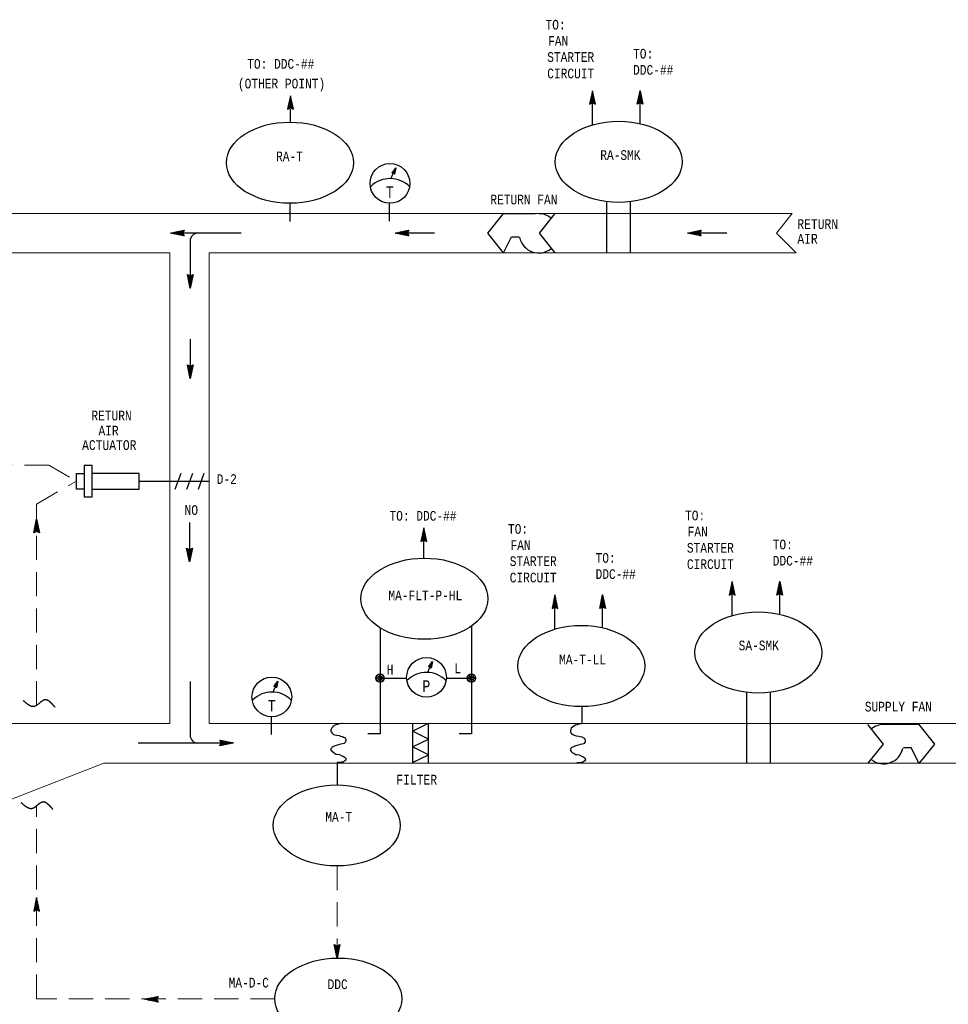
# Model space of a CAD drawing. Header units: inches. Extents: x 2.1 to 32.1, y 0.4 to 19.2.
# Tile 3 of 4: x 8.1 to 17.7, y 8.6 to 18.7. Entities that reach past the tile are written whole.
import ezdxf
from ezdxf.enums import TextEntityAlignment as Align

# ---------------------------------------------------------------- set-up
doc = ezdxf.new("R2010")
doc.units = ezdxf.units.IN
doc.header["$MEASUREMENT"] = 0
doc.linetypes.add('HIDDEN', pattern=[0.375, 0.25, -0.125])
for name, color, linetype, lineweight in [('M-ANNO-SYMB', 6, 'Continuous', 30), ('M-ANNO-TEXT', 2, 'Continuous', 30), ('M-DIAG-GRPH', 6, 'Continuous', 13)]:
    doc.layers.add(name, color=color, linetype=linetype, lineweight=lineweight)
doc.styles.add('CONTROLTXT', font='monotxt.shx')

msp = doc.modelspace()

# ---------------------------------------------------------------- linework, layer by layer
at = {"layer": 'M-ANNO-SYMB', "linetype": 'Continuous'}
for p, q in [((14.054, 17.994), (14.024, 17.854)), ((14.049, 17.974), (14.056, 17.981)), ((14.051, 17.983), (14.057, 17.977)), ((14.052, 17.988), (14.055, 17.99)), ((14.053, 17.992), (14.055, 17.99)), ((14.084, 17.854), (14.054, 17.994)), ((14.515, 17.854), (14.545, 17.994)), ((14.548, 17.983), (14.541, 17.977)), ((14.549, 17.974), (14.542, 17.981)), ((14.546, 17.992), (14.544, 17.99)), ((14.547, 17.988), (14.544, 17.99)), ((14.545, 17.994), (14.575, 17.854)), ((10.937, 17.943), (10.907, 17.803)), ((10.915, 17.841), (10.951, 17.877)), ((10.918, 17.855), (10.949, 17.886)), ((10.921, 17.868), (10.947, 17.895)), ((10.923, 17.879), (10.958, 17.844)), ((10.924, 17.882), (10.945, 17.903)), ((10.925, 17.888), (10.955, 17.858)), ((10.927, 17.895), (10.943, 17.912)), ((10.927, 17.896), (10.952, 17.871)), ((10.929, 17.905), (10.949, 17.885)), ((10.967, 17.803), (10.937, 17.943)), ((14.026, 17.866), (14.071, 17.911)), ((14.026, 17.856), (14.073, 17.902)), ((14.029, 17.879), (14.07, 17.92)), ((14.029, 17.878), (14.043, 17.864)), ((14.031, 17.887), (14.05, 17.867)), ((14.032, 17.893), (14.068, 17.929)), ((14.033, 17.895), (14.064, 17.864)), ((14.034, 17.904), (14.083, 17.855)), ((14.035, 17.906), (14.066, 17.938)), ((14.036, 17.913), (14.081, 17.869)), ((14.038, 17.92), (14.064, 17.946)), ((14.038, 17.922), (14.078, 17.882)), ((14.04, 17.931), (14.075, 17.896)), ((14.041, 17.934), (14.062, 17.955)), ((14.042, 17.939), (14.072, 17.909)), ((14.044, 17.947), (14.06, 17.964)), ((14.044, 17.948), (14.069, 17.923)), ((14.046, 17.961), (14.058, 17.972)), ((14.046, 17.957), (14.066, 17.936)), ((14.048, 17.965), (14.063, 17.95)), ((14.048, 17.866), (14.075, 17.894)), ((14.049, 17.974), (14.06, 17.963)), ((14.059, 17.867), (14.077, 17.885)), ((14.066, 17.863), (14.079, 17.876)), ((14.564, 17.904), (14.515, 17.855)), ((14.562, 17.913), (14.518, 17.869)), ((14.533, 17.863), (14.52, 17.876)), ((14.561, 17.922), (14.521, 17.882)), ((14.54, 17.867), (14.522, 17.885)), ((14.559, 17.931), (14.524, 17.896)), ((14.551, 17.866), (14.524, 17.894)), ((14.572, 17.856), (14.525, 17.902)), ((14.557, 17.939), (14.527, 17.909)), ((14.573, 17.866), (14.527, 17.911)), ((14.57, 17.879), (14.529, 17.92)), ((14.555, 17.948), (14.53, 17.923)), ((14.567, 17.893), (14.531, 17.929)), ((14.553, 17.957), (14.533, 17.936)), ((14.564, 17.906), (14.533, 17.938)), ((14.561, 17.92), (14.535, 17.946)), ((14.566, 17.895), (14.535, 17.864)), ((14.551, 17.965), (14.536, 17.95)), ((14.558, 17.934), (14.537, 17.955)), ((14.549, 17.974), (14.538, 17.963)), ((14.555, 17.947), (14.539, 17.964)), ((14.552, 17.961), (14.54, 17.972)), ((14.568, 17.887), (14.549, 17.867)), ((14.57, 17.878), (14.556, 17.864)), ((10.907, 17.803), (10.937, 17.818)), ((10.908, 17.809), (10.912, 17.805)), ((10.909, 17.814), (10.954, 17.86)), ((10.909, 17.804), (10.956, 17.851)), ((10.91, 17.818), (10.919, 17.809)), ((10.912, 17.828), (10.953, 17.868)), ((10.912, 17.826), (10.926, 17.812)), ((10.914, 17.835), (10.933, 17.816)), ((10.916, 17.844), (10.947, 17.812)), ((10.917, 17.853), (10.966, 17.803)), ((10.919, 17.861), (10.964, 17.817)), ((10.921, 17.87), (10.961, 17.83)), ((10.931, 17.815), (10.958, 17.842)), ((10.937, 17.818), (10.967, 17.803)), ((10.942, 17.815), (10.96, 17.833)), ((10.949, 17.812), (10.962, 17.825)), ((10.956, 17.808), (10.964, 17.816)), ((10.963, 17.804), (10.966, 17.807)), ((14.024, 17.854), (14.054, 17.869)), ((14.025, 17.86), (14.029, 17.857)), ((14.027, 17.869), (14.036, 17.86)), ((14.054, 17.869), (14.084, 17.854)), ((14.073, 17.86), (14.081, 17.868)), ((14.08, 17.856), (14.083, 17.859)), ((14.545, 17.869), (14.515, 17.854)), ((14.519, 17.856), (14.516, 17.859)), ((14.526, 17.86), (14.518, 17.868)), ((14.575, 17.854), (14.545, 17.869)), ((14.572, 17.869), (14.563, 17.86)), ((14.574, 17.86), (14.57, 17.857)), ((11.985, 17.144), (12.026, 17.2)), ((12.018, 17.165), (11.993, 17.156)), ((12.019, 17.17), (11.997, 17.161)), ((12.01, 17.134), (11.999, 17.164)), ((12.02, 17.174), (12.001, 17.166)), ((12.012, 17.138), (12.001, 17.167)), ((12.014, 17.145), (12.004, 17.171)), ((12.021, 17.178), (12.005, 17.172)), ((12.015, 17.151), (12.007, 17.174)), ((12.022, 17.182), (12.009, 17.177)), ((12.017, 17.158), (12.009, 17.178)), ((12.026, 17.2), (12.011, 17.133)), ((12.018, 17.164), (12.012, 17.181)), ((12.023, 17.186), (12.013, 17.183)), ((12.019, 17.171), (12.014, 17.185)), ((12.024, 17.191), (12.017, 17.188)), ((12.021, 17.178), (12.017, 17.188)), ((12.022, 17.184), (12.019, 17.192)), ((12.016, 17.157), (11.985, 17.145)), ((12.001, 17.145), (11.985, 17.144)), ((12.017, 17.161), (11.989, 17.15)), ((11.991, 17.145), (11.989, 17.15)), ((11.994, 17.145), (11.991, 17.153)), ((11.998, 17.145), (11.994, 17.157)), ((12.016, 17.153), (11.995, 17.145)), ((12.003, 17.143), (11.996, 17.16)), ((12.011, 17.133), (12.001, 17.145)), ((12.015, 17.148), (12.002, 17.144)), ((12.014, 17.144), (12.005, 17.141)), ((12.013, 17.14), (12.007, 17.138)), ((12.012, 17.136), (12.009, 17.135)), ((10.93, 16.834), (10.93, 16.644)), ((11.957, 16.836), (11.957, 16.649)), ((14.203, 16.323), (14.203, 16.851)), ((14.446, 16.323), (14.446, 16.848)), ((9.7, 16.526), (9.84, 16.556)), ((9.828, 16.554), (9.783, 16.508)), ((9.839, 16.553), (9.792, 16.506)), ((9.84, 16.556), (9.825, 16.526)), ((9.825, 16.553), (9.834, 16.544)), ((9.834, 16.555), (9.838, 16.551)), ((12.017, 16.526), (12.157, 16.556)), ((12.145, 16.554), (12.1, 16.508)), ((12.156, 16.553), (12.109, 16.506)), ((12.157, 16.556), (12.142, 16.526)), ((12.142, 16.553), (12.151, 16.544)), ((12.151, 16.555), (12.154, 16.551)), ((15.035, 16.526), (15.175, 16.556)), ((15.163, 16.554), (15.118, 16.508)), ((15.174, 16.553), (15.127, 16.506)), ((15.175, 16.556), (15.16, 16.526)), ((15.16, 16.553), (15.169, 16.544)), ((15.169, 16.555), (15.173, 16.551)), ((10.428, 16.526), (9.7, 16.526)), ((9.84, 16.496), (9.7, 16.526)), ((9.703, 16.527), (9.704, 16.525)), ((9.707, 16.528), (9.704, 16.525)), ((9.711, 16.529), (9.718, 16.522)), ((9.72, 16.53), (9.713, 16.523)), ((9.72, 16.53), (9.731, 16.519)), ((9.734, 16.533), (9.722, 16.521)), ((9.729, 16.532), (9.745, 16.517)), ((9.747, 16.536), (9.731, 16.52)), ((9.738, 16.534), (9.758, 16.514)), ((9.761, 16.539), (9.739, 16.518)), ((9.746, 16.536), (9.772, 16.511)), ((9.774, 16.542), (9.748, 16.516)), ((9.755, 16.538), (9.785, 16.508)), ((9.788, 16.545), (9.757, 16.514)), ((9.764, 16.54), (9.799, 16.505)), ((9.801, 16.548), (9.766, 16.512)), ((9.773, 16.542), (9.812, 16.502)), ((9.815, 16.551), (9.774, 16.51)), ((9.781, 16.543), (9.826, 16.499)), ((9.79, 16.545), (9.839, 16.496)), ((9.799, 16.547), (9.83, 16.516)), ((9.828, 16.532), (9.8, 16.505)), ((9.808, 16.549), (9.827, 16.53)), ((9.828, 16.521), (9.809, 16.503)), ((9.816, 16.551), (9.83, 16.537)), ((9.831, 16.514), (9.818, 16.501)), ((9.825, 16.526), (9.84, 16.496)), ((9.835, 16.507), (9.827, 16.499)), ((9.838, 16.5), (9.835, 16.497)), ((12.422, 16.526), (12.017, 16.526)), ((12.157, 16.496), (12.017, 16.526)), ((12.02, 16.527), (12.021, 16.525)), ((12.024, 16.528), (12.021, 16.525)), ((12.028, 16.529), (12.035, 16.522)), ((12.037, 16.53), (12.03, 16.523)), ((12.037, 16.53), (12.048, 16.519)), ((12.051, 16.533), (12.039, 16.521)), ((12.046, 16.532), (12.062, 16.517)), ((12.064, 16.536), (12.047, 16.52)), ((12.055, 16.534), (12.075, 16.514)), ((12.078, 16.539), (12.056, 16.518)), ((12.063, 16.536), (12.089, 16.511)), ((12.091, 16.542), (12.065, 16.516)), ((12.072, 16.538), (12.102, 16.508)), ((12.105, 16.545), (12.074, 16.514)), ((12.081, 16.54), (12.116, 16.505)), ((12.118, 16.548), (12.082, 16.512)), ((12.089, 16.542), (12.129, 16.502)), ((12.132, 16.551), (12.091, 16.51)), ((12.098, 16.543), (12.143, 16.499)), ((12.107, 16.545), (12.156, 16.496)), ((12.116, 16.547), (12.147, 16.516)), ((12.145, 16.532), (12.117, 16.505)), ((12.124, 16.549), (12.144, 16.53)), ((12.144, 16.521), (12.126, 16.503)), ((12.133, 16.551), (12.147, 16.537)), ((12.148, 16.514), (12.135, 16.501)), ((12.142, 16.526), (12.157, 16.496)), ((12.152, 16.507), (12.144, 16.499)), ((12.155, 16.5), (12.152, 16.497)), ((15.44, 16.526), (15.035, 16.526)), ((15.175, 16.496), (15.035, 16.526)), ((15.038, 16.527), (15.039, 16.525)), ((15.042, 16.528), (15.04, 16.525)), ((15.047, 16.529), (15.053, 16.522)), ((15.055, 16.53), (15.048, 16.523)), ((15.055, 16.53), (15.066, 16.519)), ((15.069, 16.533), (15.057, 16.521)), ((15.064, 16.532), (15.08, 16.517)), ((15.082, 16.536), (15.066, 16.52)), ((15.073, 16.534), (15.093, 16.514)), ((15.096, 16.539), (15.074, 16.518)), ((15.082, 16.536), (15.107, 16.511)), ((15.109, 16.542), (15.083, 16.516)), ((15.09, 16.538), (15.12, 16.508)), ((15.123, 16.545), (15.092, 16.514)), ((15.099, 16.54), (15.134, 16.505)), ((15.136, 16.548), (15.101, 16.512)), ((15.108, 16.542), (15.147, 16.502)), ((15.15, 16.551), (15.109, 16.51)), ((15.116, 16.543), (15.161, 16.499)), ((15.125, 16.545), (15.174, 16.496)), ((15.134, 16.547), (15.165, 16.516)), ((15.163, 16.532), (15.136, 16.505)), ((15.143, 16.549), (15.162, 16.53)), ((15.163, 16.521), (15.144, 16.503)), ((15.151, 16.551), (15.166, 16.537)), ((15.166, 16.514), (15.153, 16.501)), ((15.16, 16.526), (15.175, 16.496)), ((15.17, 16.507), (15.162, 16.499)), ((15.173, 16.5), (15.171, 16.497)), ((9.903, 16.445), (9.903, 15.959)), ((9.873, 16.099), (9.903, 16.084)), ((9.903, 15.959), (9.873, 16.099)), ((9.874, 16.093), (9.878, 16.096)), ((9.875, 16.098), (9.922, 16.051)), ((9.875, 16.087), (9.92, 16.042)), ((9.876, 16.084), (9.885, 16.093)), ((9.878, 16.075), (9.892, 16.089)), ((9.878, 16.074), (9.919, 16.033)), ((9.88, 16.066), (9.899, 16.086)), ((9.881, 16.06), (9.917, 16.024)), ((9.882, 16.058), (9.913, 16.089)), ((9.883, 16.049), (9.932, 16.098)), ((9.884, 16.047), (9.915, 16.016)), ((9.885, 16.04), (9.93, 16.085)), ((9.887, 16.031), (9.927, 16.071)), ((9.889, 16.023), (9.924, 16.058)), ((9.897, 16.087), (9.924, 16.059)), ((9.903, 16.084), (9.933, 16.099)), ((9.933, 16.099), (9.903, 15.959)), ((9.908, 16.086), (9.926, 16.068)), ((9.915, 16.09), (9.928, 16.077)), ((9.922, 16.094), (9.93, 16.086)), ((9.929, 16.097), (9.932, 16.094)), ((9.887, 16.033), (9.913, 16.007)), ((9.89, 16.02), (9.911, 15.998)), ((9.891, 16.014), (9.921, 16.044)), ((9.893, 16.005), (9.918, 16.031)), ((9.893, 16.006), (9.909, 15.989)), ((9.895, 15.997), (9.915, 16.017)), ((9.895, 15.993), (9.907, 15.981)), ((9.897, 15.988), (9.912, 16.004)), ((9.898, 15.979), (9.909, 15.99)), ((9.898, 15.979), (9.905, 15.972)), ((9.9, 15.97), (9.906, 15.977)), ((9.901, 15.966), (9.904, 15.963)), ((9.902, 15.962), (9.904, 15.963)), ((9.903, 15.432), (9.903, 15.027)), ((9.873, 15.167), (9.903, 15.152)), ((9.903, 15.027), (9.873, 15.167)), ((9.874, 15.161), (9.878, 15.165)), ((9.875, 15.166), (9.922, 15.119)), ((9.875, 15.155), (9.92, 15.11)), ((9.876, 15.152), (9.885, 15.161)), ((9.878, 15.143), (9.892, 15.158)), ((9.878, 15.142), (9.919, 15.101)), ((9.88, 15.135), (9.899, 15.154)), ((9.882, 15.126), (9.913, 15.157)), ((9.883, 15.117), (9.932, 15.166)), ((9.885, 15.108), (9.93, 15.153)), ((9.887, 15.1), (9.927, 15.139)), ((9.897, 15.155), (9.924, 15.128)), ((9.903, 15.152), (9.933, 15.167)), ((9.933, 15.167), (9.903, 15.027)), ((9.908, 15.155), (9.926, 15.136)), ((9.915, 15.158), (9.928, 15.145)), ((9.922, 15.162), (9.93, 15.154)), ((9.929, 15.165), (9.932, 15.163)), ((9.881, 15.128), (9.917, 15.093)), ((9.884, 15.115), (9.915, 15.084)), ((9.887, 15.101), (9.913, 15.075)), ((9.889, 15.091), (9.924, 15.126)), ((9.89, 15.088), (9.911, 15.066)), ((9.891, 15.082), (9.921, 15.112)), ((9.893, 15.074), (9.918, 15.099)), ((9.893, 15.074), (9.909, 15.058)), ((9.895, 15.065), (9.915, 15.085)), ((9.895, 15.061), (9.907, 15.049)), ((9.897, 15.056), (9.912, 15.072)), ((9.898, 15.047), (9.909, 15.058)), ((9.898, 15.047), (9.905, 15.04)), ((9.9, 15.039), (9.906, 15.045)), ((9.901, 15.034), (9.904, 15.032)), ((9.902, 15.03), (9.904, 15.031)), ((8.81, 14.129), (8.81, 13.805)), ((8.891, 14.129), (8.81, 14.129)), ((8.891, 13.805), (8.891, 14.129)), ((8.728, 14.048), (8.81, 14.048)), ((8.728, 13.886), (8.728, 14.048)), ((9.748, 13.886), (9.808, 14.049)), ((9.868, 13.886), (9.928, 14.049)), ((9.988, 13.886), (10.048, 14.049)), ((9.693, 13.967), (10.099, 13.967)), ((8.81, 13.886), (8.728, 13.886)), ((8.81, 13.805), (8.891, 13.805)), ((8.288, 13.434), (8.318, 13.574)), ((8.332, 13.51), (8.297, 13.475)), ((8.33, 13.519), (8.3, 13.489)), ((8.328, 13.527), (8.303, 13.502)), ((8.34, 13.472), (8.304, 13.508)), ((8.326, 13.536), (8.306, 13.516)), ((8.337, 13.486), (8.306, 13.517)), ((8.334, 13.499), (8.308, 13.526)), ((8.324, 13.545), (8.309, 13.529)), ((8.331, 13.513), (8.31, 13.534)), ((8.323, 13.554), (8.312, 13.543)), ((8.328, 13.526), (8.312, 13.543)), ((8.321, 13.562), (8.314, 13.556)), ((8.325, 13.54), (8.314, 13.552)), ((8.323, 13.553), (8.315, 13.561)), ((8.319, 13.571), (8.317, 13.57)), ((8.32, 13.567), (8.317, 13.569)), ((8.318, 13.574), (8.348, 13.434)), ((9.896, 13.54), (9.896, 13.135)), ((8.337, 13.484), (8.288, 13.435)), ((8.318, 13.449), (8.288, 13.434)), ((8.292, 13.436), (8.289, 13.438)), ((8.336, 13.492), (8.291, 13.448)), ((8.299, 13.439), (8.291, 13.447)), ((8.306, 13.443), (8.293, 13.456)), ((8.334, 13.501), (8.294, 13.462)), ((8.313, 13.446), (8.295, 13.465)), ((8.324, 13.446), (8.297, 13.473)), ((8.346, 13.435), (8.299, 13.482)), ((8.346, 13.445), (8.3, 13.491)), ((8.343, 13.459), (8.302, 13.499)), ((8.339, 13.475), (8.308, 13.444)), ((8.348, 13.434), (8.318, 13.449)), ((8.341, 13.466), (8.322, 13.447)), ((8.343, 13.457), (8.329, 13.443)), ((8.345, 13.449), (8.336, 13.44)), ((8.347, 13.44), (8.343, 13.436)), ((12.314, 13.485), (12.284, 13.345)), ((12.289, 13.37), (12.33, 13.411)), ((12.292, 13.384), (12.328, 13.419)), ((12.295, 13.397), (12.326, 13.428)), ((12.298, 13.411), (12.324, 13.437)), ((12.298, 13.412), (12.338, 13.373)), ((12.3, 13.421), (12.335, 13.386)), ((12.301, 13.424), (12.322, 13.446)), ((12.302, 13.43), (12.332, 13.4)), ((12.304, 13.438), (12.32, 13.454)), ((12.304, 13.439), (12.329, 13.413)), ((12.306, 13.451), (12.318, 13.463)), ((12.306, 13.447), (12.326, 13.427)), ((12.308, 13.456), (12.323, 13.44)), ((12.309, 13.465), (12.316, 13.472)), ((12.309, 13.465), (12.32, 13.454)), ((12.311, 13.474), (12.317, 13.467)), ((12.312, 13.478), (12.315, 13.481)), ((12.313, 13.482), (12.315, 13.481)), ((12.344, 13.345), (12.314, 13.485)), ((12.284, 13.345), (12.314, 13.36)), ((12.285, 13.351), (12.289, 13.347)), ((12.286, 13.357), (12.331, 13.402)), ((12.286, 13.346), (12.333, 13.393)), ((12.287, 13.36), (12.296, 13.351)), ((12.289, 13.369), (12.303, 13.354)), ((12.291, 13.377), (12.31, 13.358)), ((12.293, 13.386), (12.324, 13.355)), ((12.294, 13.395), (12.343, 13.346)), ((12.296, 13.404), (12.341, 13.359)), ((12.308, 13.357), (12.335, 13.384)), ((12.314, 13.36), (12.344, 13.345)), ((12.319, 13.357), (12.337, 13.376)), ((12.326, 13.354), (12.339, 13.367)), ((12.333, 13.35), (12.341, 13.358)), ((12.34, 13.347), (12.343, 13.349)), ((9.866, 13.275), (9.896, 13.26)), ((9.896, 13.135), (9.866, 13.275)), ((9.868, 13.268), (9.871, 13.272)), ((9.869, 13.273), (9.916, 13.226)), ((9.869, 13.26), (9.878, 13.269)), ((9.869, 13.263), (9.914, 13.218)), ((9.871, 13.251), (9.885, 13.265)), ((9.872, 13.249), (9.912, 13.209)), ((9.873, 13.242), (9.893, 13.262)), ((9.874, 13.236), (9.91, 13.2)), ((9.875, 13.233), (9.906, 13.265)), ((9.877, 13.225), (9.926, 13.274)), ((9.877, 13.222), (9.908, 13.191)), ((9.879, 13.216), (9.923, 13.26)), ((9.88, 13.209), (9.906, 13.183)), ((9.881, 13.207), (9.92, 13.247)), ((9.883, 13.198), (9.917, 13.233)), ((9.884, 13.19), (9.914, 13.22)), ((9.886, 13.181), (9.912, 13.206)), ((9.89, 13.263), (9.918, 13.235)), ((9.896, 13.26), (9.926, 13.275)), ((9.926, 13.275), (9.896, 13.135)), ((9.901, 13.262), (9.92, 13.244)), ((9.908, 13.266), (9.921, 13.253)), ((9.915, 13.269), (9.923, 13.261)), ((9.922, 13.273), (9.925, 13.27)), ((9.883, 13.195), (9.905, 13.174)), ((9.886, 13.182), (9.903, 13.165)), ((9.888, 13.172), (9.909, 13.193)), ((9.889, 13.168), (9.901, 13.157)), ((9.89, 13.164), (9.906, 13.179)), ((9.892, 13.155), (9.903, 13.166)), ((9.892, 13.155), (9.899, 13.148)), ((9.894, 13.146), (9.9, 13.152)), ((9.895, 13.141), (9.897, 13.139)), ((9.896, 13.137), (9.897, 13.139)), ((15.495, 12.933), (15.465, 12.793)), ((15.484, 12.885), (15.501, 12.902)), ((15.487, 12.899), (15.499, 12.911)), ((15.488, 12.904), (15.504, 12.888)), ((15.49, 12.912), (15.497, 12.919)), ((15.49, 12.912), (15.501, 12.901)), ((15.492, 12.921), (15.498, 12.915)), ((15.493, 12.926), (15.495, 12.928)), ((15.494, 12.93), (15.495, 12.928)), ((15.525, 12.793), (15.495, 12.933)), ((15.956, 12.793), (15.986, 12.933)), ((15.992, 12.904), (15.977, 12.888)), ((15.99, 12.912), (15.979, 12.901)), ((15.996, 12.885), (15.98, 12.902)), ((15.993, 12.899), (15.981, 12.911)), ((15.989, 12.921), (15.982, 12.915)), ((15.99, 12.912), (15.983, 12.919)), ((15.987, 12.93), (15.985, 12.928)), ((15.988, 12.926), (15.985, 12.928)), ((15.986, 12.933), (16.016, 12.793)), ((15.465, 12.793), (15.495, 12.808)), ((15.466, 12.799), (15.47, 12.795)), ((15.467, 12.804), (15.512, 12.85)), ((15.467, 12.794), (15.514, 12.841)), ((15.468, 12.808), (15.477, 12.799)), ((15.47, 12.818), (15.51, 12.858)), ((15.47, 12.816), (15.484, 12.802)), ((15.472, 12.825), (15.491, 12.806)), ((15.473, 12.831), (15.509, 12.867)), ((15.473, 12.834), (15.505, 12.802)), ((15.475, 12.843), (15.524, 12.793)), ((15.476, 12.845), (15.507, 12.876)), ((15.477, 12.851), (15.521, 12.807)), ((15.479, 12.858), (15.505, 12.885)), ((15.479, 12.86), (15.519, 12.82)), ((15.481, 12.869), (15.516, 12.834)), ((15.482, 12.872), (15.503, 12.893)), ((15.483, 12.877), (15.513, 12.847)), ((15.485, 12.886), (15.51, 12.861)), ((15.487, 12.895), (15.507, 12.874)), ((15.488, 12.805), (15.516, 12.832)), ((15.495, 12.808), (15.525, 12.793)), ((15.5, 12.805), (15.518, 12.823)), ((15.507, 12.802), (15.52, 12.815)), ((15.514, 12.798), (15.522, 12.806)), ((15.521, 12.794), (15.524, 12.797)), ((16.005, 12.843), (15.956, 12.793)), ((15.986, 12.808), (15.956, 12.793)), ((15.96, 12.794), (15.957, 12.797)), ((16.003, 12.851), (15.959, 12.807)), ((15.967, 12.798), (15.959, 12.806)), ((15.974, 12.802), (15.961, 12.815)), ((16.002, 12.86), (15.962, 12.82)), ((15.981, 12.805), (15.963, 12.823)), ((16, 12.869), (15.965, 12.834)), ((15.992, 12.805), (15.965, 12.832)), ((16.013, 12.794), (15.966, 12.841)), ((15.998, 12.877), (15.968, 12.847)), ((16.014, 12.804), (15.968, 12.85)), ((16.011, 12.818), (15.97, 12.858)), ((15.996, 12.886), (15.971, 12.861)), ((16.008, 12.831), (15.972, 12.867)), ((15.994, 12.895), (15.974, 12.874)), ((16.005, 12.845), (15.974, 12.876)), ((16.002, 12.858), (15.976, 12.885)), ((16.007, 12.834), (15.976, 12.802)), ((15.999, 12.872), (15.978, 12.893)), ((16.016, 12.793), (15.986, 12.808)), ((16.009, 12.825), (15.99, 12.806)), ((16.011, 12.816), (15.997, 12.802)), ((16.013, 12.808), (16.004, 12.799)), ((16.015, 12.799), (16.011, 12.795)), ((13.667, 12.794), (13.637, 12.654)), ((13.639, 12.666), (13.685, 12.711)), ((13.64, 12.656), (13.687, 12.703)), ((13.642, 12.68), (13.683, 12.72)), ((13.645, 12.693), (13.681, 12.729)), ((13.646, 12.696), (13.677, 12.664)), ((13.648, 12.707), (13.679, 12.738)), ((13.648, 12.704), (13.697, 12.655)), ((13.65, 12.713), (13.694, 12.669)), ((13.651, 12.72), (13.677, 12.746)), ((13.651, 12.722), (13.691, 12.682)), ((13.653, 12.731), (13.688, 12.696)), ((13.654, 12.734), (13.675, 12.755)), ((13.655, 12.739), (13.685, 12.709)), ((13.657, 12.747), (13.673, 12.764)), ((13.657, 12.748), (13.682, 12.723)), ((13.659, 12.757), (13.679, 12.736)), ((13.66, 12.761), (13.672, 12.773)), ((13.661, 12.766), (13.676, 12.75)), ((13.661, 12.666), (13.688, 12.694)), ((13.663, 12.774), (13.67, 12.781)), ((13.663, 12.774), (13.674, 12.763)), ((13.664, 12.783), (13.671, 12.777)), ((13.665, 12.788), (13.668, 12.79)), ((13.666, 12.792), (13.668, 12.79)), ((13.697, 12.654), (13.667, 12.794)), ((14.128, 12.654), (14.158, 12.794)), ((14.178, 12.704), (14.129, 12.655)), ((14.176, 12.713), (14.132, 12.669)), ((14.174, 12.722), (14.134, 12.682)), ((14.172, 12.731), (14.137, 12.696)), ((14.165, 12.666), (14.137, 12.694)), ((14.186, 12.656), (14.139, 12.703)), ((14.17, 12.739), (14.14, 12.709)), ((14.186, 12.666), (14.141, 12.711)), ((14.168, 12.748), (14.143, 12.723)), ((14.183, 12.68), (14.143, 12.72)), ((14.18, 12.693), (14.144, 12.729)), ((14.166, 12.757), (14.146, 12.736)), ((14.177, 12.707), (14.146, 12.738)), ((14.174, 12.72), (14.148, 12.746)), ((14.18, 12.696), (14.148, 12.664)), ((14.165, 12.766), (14.149, 12.75)), ((14.171, 12.734), (14.15, 12.755)), ((14.163, 12.774), (14.152, 12.763)), ((14.169, 12.747), (14.152, 12.764)), ((14.166, 12.761), (14.154, 12.773)), ((14.161, 12.783), (14.155, 12.777)), ((14.163, 12.774), (14.156, 12.781)), ((14.158, 12.794), (14.188, 12.654)), ((14.159, 12.792), (14.158, 12.79)), ((14.16, 12.788), (14.158, 12.79)), ((13.637, 12.654), (13.667, 12.669)), ((13.638, 12.661), (13.642, 12.657)), ((13.64, 12.669), (13.649, 12.66)), ((13.642, 12.678), (13.656, 12.664)), ((13.644, 12.687), (13.663, 12.667)), ((13.667, 12.669), (13.697, 12.654)), ((13.672, 12.667), (13.69, 12.685)), ((13.679, 12.663), (13.692, 12.676)), ((13.686, 12.66), (13.694, 12.668)), ((13.693, 12.656), (13.696, 12.659)), ((14.158, 12.669), (14.128, 12.654)), ((14.132, 12.656), (14.129, 12.659)), ((14.139, 12.66), (14.131, 12.668)), ((14.146, 12.663), (14.133, 12.676)), ((14.153, 12.667), (14.135, 12.685)), ((14.188, 12.654), (14.158, 12.669)), ((14.181, 12.687), (14.162, 12.667)), ((14.183, 12.678), (14.169, 12.664)), ((14.185, 12.669), (14.176, 12.66)), ((14.187, 12.661), (14.183, 12.657)), ((12.361, 12.051), (12.402, 12.107)), ((12.397, 12.084), (12.381, 12.078)), ((12.398, 12.089), (12.385, 12.084)), ((12.402, 12.107), (12.388, 12.039)), ((12.394, 12.071), (12.388, 12.088)), ((12.399, 12.093), (12.389, 12.089)), ((12.396, 12.077), (12.391, 12.091)), ((12.4, 12.097), (12.393, 12.094)), ((12.397, 12.084), (12.393, 12.095)), ((12.399, 12.091), (12.396, 12.098)), ((12.393, 12.063), (12.361, 12.051)), ((12.377, 12.052), (12.361, 12.051)), ((12.394, 12.068), (12.365, 12.057)), ((12.367, 12.051), (12.365, 12.056)), ((12.371, 12.051), (12.368, 12.06)), ((12.395, 12.072), (12.369, 12.062)), ((12.375, 12.052), (12.37, 12.063)), ((12.392, 12.059), (12.372, 12.051)), ((12.396, 12.076), (12.373, 12.067)), ((12.379, 12.049), (12.373, 12.067)), ((12.387, 12.04), (12.375, 12.07)), ((12.396, 12.08), (12.377, 12.073)), ((12.388, 12.039), (12.377, 12.052)), ((12.389, 12.045), (12.378, 12.074)), ((12.391, 12.055), (12.379, 12.05)), ((12.39, 12.051), (12.38, 12.077)), ((12.39, 12.051), (12.381, 12.047)), ((12.392, 12.058), (12.383, 12.081)), ((12.389, 12.046), (12.384, 12.044)), ((12.393, 12.064), (12.386, 12.084)), ((12.388, 12.042), (12.386, 12.041)), ((9.902, 11.902), (9.902, 11.347)), ((10.766, 11.849), (10.807, 11.905)), ((10.802, 11.882), (10.786, 11.876)), ((10.803, 11.886), (10.79, 11.881)), ((10.798, 11.862), (10.79, 11.882)), ((10.807, 11.905), (10.792, 11.837)), ((10.799, 11.869), (10.793, 11.885)), ((10.804, 11.891), (10.794, 11.887)), ((10.801, 11.875), (10.795, 11.889)), ((10.805, 11.895), (10.798, 11.892)), ((10.802, 11.882), (10.798, 11.892)), ((10.803, 11.888), (10.8, 11.896)), ((11.82, 11.951), (11.848, 11.978)), ((11.82, 11.923), (11.876, 11.978)), ((11.82, 11.951), (11.876, 11.896)), ((11.82, 11.923), (11.848, 11.896)), ((11.831, 11.906), (11.893, 11.968)), ((11.831, 11.968), (11.893, 11.906)), ((11.848, 11.978), (11.903, 11.923)), ((11.848, 11.896), (11.903, 11.951)), ((11.875, 11.978), (11.903, 11.951)), ((11.875, 11.896), (11.903, 11.923)), ((12.763, 11.951), (12.791, 11.978)), ((12.763, 11.923), (12.818, 11.978)), ((12.763, 11.951), (12.818, 11.896)), ((12.763, 11.923), (12.791, 11.896)), ((12.774, 11.968), (12.835, 11.906)), ((12.774, 11.906), (12.835, 11.968)), ((12.791, 11.978), (12.846, 11.923)), ((12.791, 11.896), (12.846, 11.951)), ((12.818, 11.978), (12.846, 11.951)), ((12.818, 11.896), (12.846, 11.923)), ((10.798, 11.861), (10.766, 11.849)), ((10.782, 11.849), (10.766, 11.849)), ((10.798, 11.865), (10.77, 11.854)), ((10.772, 11.849), (10.77, 11.854)), ((10.776, 11.849), (10.772, 11.858)), ((10.799, 11.869), (10.774, 11.86)), ((10.779, 11.849), (10.775, 11.861)), ((10.784, 11.847), (10.777, 11.864)), ((10.797, 11.857), (10.777, 11.849)), ((10.8, 11.874), (10.778, 11.865)), ((10.791, 11.838), (10.78, 11.868)), ((10.801, 11.878), (10.782, 11.871)), ((10.792, 11.837), (10.782, 11.849)), ((10.794, 11.842), (10.783, 11.871)), ((10.796, 11.853), (10.783, 11.848)), ((10.795, 11.849), (10.785, 11.875)), ((10.795, 11.848), (10.786, 11.845)), ((10.796, 11.856), (10.788, 11.878)), ((10.794, 11.844), (10.788, 11.842)), ((10.793, 11.84), (10.791, 11.839)), ((15.644, 11.789), (15.644, 11.066)), ((15.887, 11.789), (15.887, 11.066)), ((13.944, 11.643), (13.944, 11.468)), ((10.738, 11.54), (10.738, 11.353)), ((12.36, 11.065), (12.36, 11.47)), ((10.223, 11.267), (10.208, 11.297)), ((10.208, 11.297), (10.348, 11.267)), ((10.258, 11.248), (10.209, 11.297)), ((10.21, 11.294), (10.213, 11.296)), ((10.21, 11.24), (10.256, 11.287)), ((10.214, 11.286), (10.222, 11.294)), ((10.217, 11.279), (10.23, 11.293)), ((10.249, 11.246), (10.218, 11.277)), ((10.22, 11.261), (10.248, 11.289)), ((10.22, 11.24), (10.265, 11.285)), ((10.221, 11.272), (10.239, 11.291)), ((10.267, 11.25), (10.223, 11.294)), ((10.233, 11.243), (10.274, 11.283)), ((10.276, 11.252), (10.236, 11.291)), ((10.247, 11.246), (10.283, 11.281)), ((10.284, 11.254), (10.25, 11.288)), ((10.26, 11.249), (10.291, 11.279)), ((10.293, 11.256), (10.263, 11.286)), ((10.274, 11.251), (10.3, 11.278)), ((10.302, 11.257), (10.277, 11.283)), ((10.287, 11.254), (10.309, 11.276)), ((10.311, 11.259), (10.29, 11.28)), ((10.301, 11.257), (10.318, 11.274)), ((10.319, 11.261), (10.304, 11.277)), ((10.328, 11.263), (10.317, 11.274)), ((9.365, 11.267), (10.348, 11.267)), ((10.208, 11.237), (10.223, 11.267)), ((10.348, 11.267), (10.208, 11.237)), ((10.214, 11.239), (10.211, 11.242)), ((10.223, 11.241), (10.214, 11.249)), ((10.232, 11.242), (10.218, 11.257)), ((10.241, 11.244), (10.221, 11.264)), ((10.314, 11.26), (10.326, 11.272)), ((10.328, 11.263), (10.335, 11.27)), ((10.337, 11.265), (10.331, 11.271)), ((10.342, 11.266), (10.344, 11.268)), ((10.346, 11.267), (10.344, 11.268)), ((8.318, 9.673), (8.288, 9.533)), ((8.311, 9.64), (8.323, 9.652)), ((8.314, 9.653), (8.321, 9.66)), ((8.314, 9.653), (8.325, 9.642)), ((8.315, 9.662), (8.322, 9.656)), ((8.316, 9.667), (8.319, 9.669)), ((8.317, 9.671), (8.319, 9.669)), ((8.348, 9.533), (8.318, 9.673)), ((8.288, 9.533), (8.318, 9.548)), ((8.29, 9.545), (8.336, 9.59)), ((8.291, 9.535), (8.338, 9.582)), ((8.291, 9.548), (8.3, 9.54)), ((8.293, 9.559), (8.334, 9.599)), ((8.293, 9.557), (8.307, 9.543)), ((8.295, 9.566), (8.314, 9.547)), ((8.296, 9.572), (8.332, 9.608)), ((8.297, 9.575), (8.328, 9.543)), ((8.299, 9.586), (8.33, 9.617)), ((8.299, 9.583), (8.348, 9.534)), ((8.301, 9.592), (8.345, 9.548)), ((8.302, 9.599), (8.328, 9.625)), ((8.302, 9.601), (8.342, 9.561)), ((8.304, 9.61), (8.339, 9.575)), ((8.305, 9.613), (8.326, 9.634)), ((8.306, 9.618), (8.336, 9.588)), ((8.308, 9.626), (8.324, 9.643)), ((8.308, 9.627), (8.333, 9.602)), ((8.31, 9.636), (8.33, 9.615)), ((8.312, 9.645), (8.327, 9.629)), ((8.312, 9.545), (8.339, 9.573)), ((8.318, 9.548), (8.348, 9.533)), ((8.323, 9.546), (8.341, 9.564)), ((8.33, 9.542), (8.343, 9.556)), ((8.337, 9.539), (8.345, 9.547)), ((8.289, 9.54), (8.293, 9.536)), ((8.344, 9.535), (8.347, 9.538)), ((11.388, 9.188), (11.418, 9.173)), ((11.418, 9.048), (11.388, 9.188)), ((11.389, 9.181), (11.393, 9.185)), ((11.39, 9.176), (11.436, 9.131)), ((11.391, 9.186), (11.438, 9.139)), ((11.391, 9.173), (11.4, 9.182)), ((11.393, 9.164), (11.407, 9.178)), ((11.393, 9.162), (11.434, 9.122)), ((11.395, 9.155), (11.414, 9.175)), ((11.396, 9.149), (11.432, 9.113)), ((11.397, 9.146), (11.428, 9.178)), ((11.399, 9.138), (11.448, 9.187)), ((11.401, 9.129), (11.445, 9.173)), ((11.402, 9.12), (11.442, 9.16)), ((11.404, 9.111), (11.439, 9.146)), ((11.412, 9.176), (11.44, 9.148)), ((11.418, 9.173), (11.448, 9.188)), ((11.448, 9.188), (11.418, 9.048)), ((11.423, 9.175), (11.441, 9.157)), ((11.43, 9.179), (11.443, 9.166)), ((11.437, 9.182), (11.445, 9.174)), ((11.444, 9.186), (11.447, 9.183)), ((11.399, 9.135), (11.43, 9.104)), ((11.402, 9.122), (11.428, 9.096)), ((11.405, 9.108), (11.426, 9.087)), ((11.406, 9.103), (11.436, 9.133)), ((11.408, 9.094), (11.433, 9.119)), ((11.408, 9.095), (11.424, 9.078)), ((11.41, 9.085), (11.43, 9.106)), ((11.411, 9.081), (11.423, 9.07)), ((11.412, 9.077), (11.427, 9.092)), ((11.414, 9.068), (11.425, 9.079)), ((11.414, 9.068), (11.421, 9.061)), ((11.415, 9.059), (11.422, 9.065)), ((11.416, 9.054), (11.419, 9.052)), ((11.417, 9.05), (11.419, 9.052)), ((9.431, 8.624), (9.572, 8.654)), ((9.479, 8.634), (9.462, 8.618)), ((9.469, 8.632), (9.49, 8.612)), ((9.492, 8.637), (9.471, 8.616)), ((9.478, 8.634), (9.503, 8.609)), ((9.506, 8.64), (9.48, 8.614)), ((9.487, 8.636), (9.517, 8.606)), ((9.519, 8.643), (9.488, 8.612)), ((9.495, 8.638), (9.53, 8.603)), ((9.533, 8.646), (9.497, 8.61)), ((9.504, 8.64), (9.544, 8.6)), ((9.546, 8.649), (9.506, 8.608)), ((9.513, 8.642), (9.557, 8.597)), ((9.56, 8.652), (9.515, 8.606)), ((9.522, 8.643), (9.571, 8.594)), ((9.57, 8.652), (9.523, 8.605)), ((9.53, 8.645), (9.562, 8.614)), ((9.539, 8.647), (9.558, 8.628)), ((9.548, 8.649), (9.562, 8.635)), ((9.572, 8.654), (9.557, 8.624)), ((9.557, 8.651), (9.565, 8.642)), ((9.565, 8.653), (9.569, 8.649)), ((9.572, 8.594), (9.431, 8.624)), ((9.434, 8.625), (9.436, 8.623)), ((9.438, 8.626), (9.436, 8.623)), ((9.443, 8.627), (9.449, 8.62)), ((9.452, 8.629), (9.445, 8.621)), ((9.452, 8.629), (9.463, 8.618)), ((9.465, 8.631), (9.453, 8.62)), ((9.46, 8.63), (9.476, 8.615)), ((9.56, 8.63), (9.532, 8.603)), ((9.559, 8.619), (9.541, 8.601)), ((9.563, 8.612), (9.549, 8.599)), ((9.557, 8.624), (9.572, 8.594)), ((9.566, 8.605), (9.558, 8.597)), ((9.57, 8.598), (9.567, 8.595))]:
    msp.add_line(p, q, dxfattribs=at)
at = {"layer": 'M-ANNO-SYMB'}
for p, q in [((14.054, 17.642), (14.054, 17.928)), ((14.545, 17.655), (14.545, 17.928)), ((10.937, 17.67), (10.937, 17.804)), ((11.974, 17.085), (11.998, 17.139)), ((12.314, 13.173), (12.314, 13.419)), ((15.495, 12.58), (15.495, 12.867)), ((15.986, 12.593), (15.986, 12.867)), ((13.667, 12.442), (13.667, 12.729)), ((14.158, 12.455), (14.158, 12.729)), ((12.35, 11.991), (12.375, 12.046)), ((10.755, 11.789), (10.779, 11.843))]:
    msp.add_line(p, q, dxfattribs=at)
at = {"layer": 'M-ANNO-SYMB', "color": 6, "linetype": 'Continuous'}
for p, q in [((9.377, 13.967), (9.694, 13.967)), ((11.862, 11.937), (12.136, 11.937)), ((12.545, 11.937), (12.804, 11.937)), ((11.418, 11.067), (11.418, 10.835))]:
    msp.add_line(p, q, dxfattribs=at)
at = {"layer": 'M-ANNO-SYMB', "linetype": 'Continuous', "flags": 128}
for points in [[(13.137, 16.323), (12.975, 16.526), (13.137, 16.729), (13.461, 16.729)], [(13.664, 16.729), (13.502, 16.526), (13.664, 16.323)], [(13.137, 16.323), (13.218, 16.486), (13.299, 16.486)], [(8.891, 13.886), (9.377, 13.886), (9.377, 14.048), (8.891, 14.048)], [(11.472, 11.472), (11.463, 11.467), (11.449, 11.466), (11.439, 11.464), (11.423, 11.459), (11.406, 11.455), (11.39, 11.446), (11.374, 11.434), (11.363, 11.424), (11.358, 11.411), (11.354, 11.4), (11.354, 11.386), (11.359, 11.377), (11.366, 11.369), (11.377, 11.359), (11.393, 11.351), (11.414, 11.346), (11.439, 11.343), (11.455, 11.338), (11.473, 11.333), (11.483, 11.327), (11.496, 11.322), (11.504, 11.31), (11.507, 11.302), (11.507, 11.294), (11.506, 11.284), (11.501, 11.272), (11.491, 11.263), (11.473, 11.26), (11.455, 11.254), (11.436, 11.247), (11.418, 11.244), (11.4, 11.238), (11.387, 11.233), (11.374, 11.228), (11.363, 11.221), (11.359, 11.215), (11.353, 11.207), (11.353, 11.2), (11.351, 11.199), (11.358, 11.191), (11.366, 11.181), (11.374, 11.171), (11.387, 11.165), (11.406, 11.152), (11.419, 11.152), (11.442, 11.148), (11.468, 11.135), (11.481, 11.131), (11.496, 11.122), (11.506, 11.114), (11.507, 11.108), (11.509, 11.098), (11.504, 11.087), (11.493, 11.079), (11.48, 11.07), (11.465, 11.069), (11.452, 11.067), (11.442, 11.067), (11.434, 11.067), (11.427, 11.067), (11.419, 11.067)], [(12.198, 11.47), (12.198, 11.065), (12.36, 11.146), (12.198, 11.227), (12.36, 11.308), (12.198, 11.389), (12.36, 11.47)], [(13.944, 11.468), (13.936, 11.463), (13.921, 11.462), (13.912, 11.46), (13.895, 11.455), (13.879, 11.451), (13.863, 11.442), (13.847, 11.43), (13.835, 11.42), (13.831, 11.407), (13.827, 11.396), (13.827, 11.382), (13.832, 11.373), (13.839, 11.365), (13.85, 11.355), (13.866, 11.347), (13.887, 11.342), (13.912, 11.339), (13.928, 11.334), (13.946, 11.329), (13.955, 11.323), (13.968, 11.318), (13.976, 11.306), (13.98, 11.298), (13.98, 11.29), (13.978, 11.28), (13.973, 11.268), (13.964, 11.259), (13.946, 11.256), (13.928, 11.25), (13.908, 11.243), (13.891, 11.24), (13.873, 11.234), (13.86, 11.229), (13.847, 11.224), (13.835, 11.217), (13.832, 11.211), (13.826, 11.203), (13.826, 11.196), (13.824, 11.195), (13.831, 11.187), (13.839, 11.177), (13.847, 11.167), (13.86, 11.161), (13.879, 11.148), (13.892, 11.148), (13.915, 11.144), (13.941, 11.131), (13.954, 11.127), (13.968, 11.118), (13.978, 11.11), (13.98, 11.104), (13.981, 11.094), (13.976, 11.083), (13.965, 11.075), (13.952, 11.066), (13.938, 11.065), (13.925, 11.063), (13.915, 11.063), (13.907, 11.063), (13.9, 11.063), (13.892, 11.063)], [(16.892, 11.459), (17.054, 11.256), (16.892, 11.054)], [(17.424, 11.054), (17.586, 11.256), (17.424, 11.459), (17.059, 11.459)], [(17.424, 11.054), (17.343, 11.216), (17.262, 11.216)]]:
    msp.add_lwpolyline(points, dxfattribs=at)
at = {"layer": 'M-ANNO-SYMB', "color": 6, "linetype": 'Continuous', "flags": 128}
for points in [[(11.862, 12.456), (11.862, 11.363), (11.736, 11.363)], [(12.804, 12.474), (12.804, 11.363), (12.679, 11.363)]]:
    msp.add_lwpolyline(points, dxfattribs=at)
at = {"layer": 'M-ANNO-SYMB', "flags": 128}
for points in [[(8.508, 11.635), (8.507, 11.637), (8.505, 11.639), (8.503, 11.641), (8.502, 11.643), (8.5, 11.645), (8.498, 11.647), (8.497, 11.649), (8.495, 11.651), (8.493, 11.652), (8.492, 11.654), (8.49, 11.656), (8.488, 11.658), (8.487, 11.66), (8.485, 11.662), (8.484, 11.663), (8.482, 11.665), (8.48, 11.667), (8.479, 11.669), (8.477, 11.671), (8.475, 11.672), (8.474, 11.674), (8.472, 11.676), (8.47, 11.677), (8.469, 11.679), (8.467, 11.681), (8.465, 11.682), (8.464, 11.684), (8.462, 11.685), (8.46, 11.687), (8.459, 11.688), (8.457, 11.69), (8.456, 11.691), (8.454, 11.692), (8.452, 11.694), (8.451, 11.695), (8.449, 11.696), (8.447, 11.697), (8.446, 11.699), (8.444, 11.7), (8.442, 11.701), (8.441, 11.702), (8.439, 11.703), (8.437, 11.704), (8.436, 11.705), (8.434, 11.706), (8.432, 11.706), (8.431, 11.707), (8.429, 11.708), (8.427, 11.709), (8.426, 11.709), (8.424, 11.71), (8.422, 11.71), (8.421, 11.711), (8.419, 11.711), (8.417, 11.712), (8.416, 11.712), (8.414, 11.712), (8.412, 11.712), (8.411, 11.712), (8.409, 11.712), (8.407, 11.712), (8.406, 11.712), (8.404, 11.712), (8.402, 11.712), (8.401, 11.712), (8.399, 11.711), (8.397, 11.711), (8.396, 11.71), (8.394, 11.71), (8.392, 11.709), (8.391, 11.708), (8.389, 11.708), (8.387, 11.707), (8.386, 11.706), (8.384, 11.705), (8.382, 11.704), (8.38, 11.703), (8.379, 11.702), (8.377, 11.701), (8.375, 11.7), (8.374, 11.699), (8.372, 11.698), (8.37, 11.697), (8.369, 11.695), (8.367, 11.694), (8.365, 11.693), (8.364, 11.691), (8.362, 11.69), (8.36, 11.689), (8.358, 11.687), (8.357, 11.686), (8.355, 11.685), (8.353, 11.683), (8.352, 11.682), (8.35, 11.68), (8.348, 11.679), (8.346, 11.677), (8.345, 11.676), (8.343, 11.675), (8.341, 11.673), (8.34, 11.672), (8.338, 11.67), (8.336, 11.669), (8.334, 11.667), (8.333, 11.666), (8.331, 11.665), (8.329, 11.663), (8.328, 11.662), (8.326, 11.661), (8.324, 11.66), (8.322, 11.658), (8.321, 11.657), (8.319, 11.656), (8.317, 11.655), (8.315, 11.654), (8.314, 11.653), (8.312, 11.652), (8.31, 11.651), (8.309, 11.65), (8.307, 11.649), (8.305, 11.648), (8.303, 11.647), (8.302, 11.646), (8.3, 11.646), (8.298, 11.645), (8.296, 11.645), (8.295, 11.644), (8.293, 11.644), (8.291, 11.643), (8.289, 11.643), (8.288, 11.643), (8.286, 11.643), (8.284, 11.642), (8.282, 11.642), (8.28, 11.642), (8.279, 11.642), (8.277, 11.643), (8.275, 11.643), (8.273, 11.643), (8.272, 11.643), (8.27, 11.644), (8.268, 11.644), (8.266, 11.644), (8.265, 11.645), (8.263, 11.645), (8.261, 11.646), (8.259, 11.647), (8.257, 11.647), (8.256, 11.648), (8.254, 11.649), (8.252, 11.65), (8.25, 11.65), (8.249, 11.651), (8.247, 11.652), (8.245, 11.653), (8.243, 11.654), (8.241, 11.655), (8.24, 11.656), (8.238, 11.657), (8.236, 11.659), (8.234, 11.66), (8.232, 11.661), (8.231, 11.662), (8.229, 11.664), (8.227, 11.665), (8.225, 11.666), (8.224, 11.667), (8.222, 11.669), (8.22, 11.67), (8.218, 11.672), (8.216, 11.673), (8.215, 11.675), (8.213, 11.676), (8.211, 11.678), (8.209, 11.679), (8.207, 11.681), (8.206, 11.682), (8.204, 11.684), (8.202, 11.685), (8.2, 11.687), (8.198, 11.689), (8.197, 11.69), (8.195, 11.692), (8.193, 11.693), (8.191, 11.695), (8.189, 11.697), (8.188, 11.698), (8.186, 11.7), (8.184, 11.702), (8.182, 11.703), (8.18, 11.705)], [(8.486, 10.582), (8.485, 10.583), (8.483, 10.585), (8.481, 10.587), (8.48, 10.589), (8.478, 10.591), (8.477, 10.593), (8.475, 10.595), (8.473, 10.597), (8.472, 10.599), (8.47, 10.601), (8.468, 10.602), (8.467, 10.604), (8.465, 10.606), (8.463, 10.608), (8.462, 10.61), (8.46, 10.612), (8.458, 10.613), (8.457, 10.615), (8.455, 10.617), (8.454, 10.619), (8.452, 10.62), (8.45, 10.622), (8.449, 10.624), (8.447, 10.625), (8.445, 10.627), (8.444, 10.628), (8.442, 10.63), (8.44, 10.631), (8.439, 10.633), (8.437, 10.634), (8.435, 10.636), (8.434, 10.637), (8.432, 10.639), (8.43, 10.64), (8.429, 10.641), (8.427, 10.642), (8.425, 10.644), (8.424, 10.645), (8.422, 10.646), (8.421, 10.647), (8.419, 10.648), (8.417, 10.649), (8.416, 10.65), (8.414, 10.651), (8.412, 10.652), (8.411, 10.653), (8.409, 10.653), (8.407, 10.654), (8.406, 10.655), (8.404, 10.655), (8.402, 10.656), (8.401, 10.657), (8.399, 10.657), (8.397, 10.657), (8.396, 10.658), (8.394, 10.658), (8.392, 10.658), (8.391, 10.658), (8.389, 10.658), (8.387, 10.659), (8.386, 10.659), (8.384, 10.658), (8.382, 10.658), (8.381, 10.658), (8.379, 10.658), (8.377, 10.657), (8.376, 10.657), (8.374, 10.656), (8.372, 10.656), (8.37, 10.655), (8.369, 10.655), (8.367, 10.654), (8.365, 10.653), (8.364, 10.652), (8.362, 10.651), (8.36, 10.65), (8.359, 10.649), (8.357, 10.648), (8.355, 10.647), (8.354, 10.646), (8.352, 10.645), (8.35, 10.644), (8.349, 10.643), (8.347, 10.642), (8.345, 10.64), (8.343, 10.639), (8.342, 10.638), (8.34, 10.636), (8.338, 10.635), (8.337, 10.634), (8.335, 10.632), (8.333, 10.631), (8.332, 10.629), (8.33, 10.628), (8.328, 10.627), (8.326, 10.625), (8.325, 10.624), (8.323, 10.622), (8.321, 10.621), (8.32, 10.619), (8.318, 10.618), (8.316, 10.617), (8.314, 10.615), (8.313, 10.614), (8.311, 10.612), (8.309, 10.611), (8.308, 10.61), (8.306, 10.608), (8.304, 10.607), (8.302, 10.606), (8.301, 10.605), (8.299, 10.603), (8.297, 10.602), (8.295, 10.601), (8.294, 10.6), (8.292, 10.599), (8.29, 10.598), (8.288, 10.597), (8.287, 10.596), (8.285, 10.595), (8.283, 10.594), (8.281, 10.593), (8.28, 10.593), (8.278, 10.592), (8.276, 10.591), (8.274, 10.591), (8.273, 10.59), (8.271, 10.59), (8.269, 10.59), (8.267, 10.589), (8.266, 10.589), (8.264, 10.589), (8.262, 10.589), (8.26, 10.589), (8.259, 10.589), (8.257, 10.589), (8.255, 10.589), (8.253, 10.589), (8.252, 10.589), (8.25, 10.59), (8.248, 10.59), (8.246, 10.59), (8.245, 10.591), (8.243, 10.591), (8.241, 10.592), (8.239, 10.592), (8.237, 10.593), (8.236, 10.594), (8.234, 10.594), (8.232, 10.595), (8.23, 10.596), (8.229, 10.597), (8.227, 10.598), (8.225, 10.599), (8.223, 10.6), (8.221, 10.601), (8.22, 10.602), (8.218, 10.603), (8.216, 10.604), (8.214, 10.605), (8.212, 10.606), (8.211, 10.607), (8.209, 10.609), (8.207, 10.61), (8.205, 10.611), (8.204, 10.612), (8.202, 10.614), (8.2, 10.615), (8.198, 10.617), (8.196, 10.618), (8.195, 10.619), (8.193, 10.621), (8.191, 10.622), (8.189, 10.624), (8.187, 10.625), (8.186, 10.627), (8.184, 10.628), (8.182, 10.63), (8.18, 10.632), (8.178, 10.633), (8.177, 10.635), (8.175, 10.636), (8.173, 10.638), (8.171, 10.64), (8.169, 10.641), (8.168, 10.643), (8.166, 10.645), (8.164, 10.646), (8.162, 10.648), (8.16, 10.65), (8.159, 10.651)]]:
    msp.add_lwpolyline(points, dxfattribs=at)
at = {"layer": 'M-ANNO-SYMB'}
for centre in [(11.964, 17.038), (12.341, 11.944), (10.745, 11.742)]:
    msp.add_circle(centre, 0.205, dxfattribs=at)
at = {"layer": 'M-ANNO-SYMB', "linetype": 'Continuous'}
for centre in [(11.862, 11.937), (12.804, 11.937)]:
    msp.add_circle(centre, 0.0436, dxfattribs=at)
at = {"layer": 'M-ANNO-SYMB'}
for centre in [(11.965, 16.804), (12.341, 11.711), (10.746, 11.508)]:
    msp.add_arc(centre, 0.284, 44.3692, 134.3247, dxfattribs=at)
at = {"layer": 'M-ANNO-SYMB', "linetype": 'Continuous'}
for centre, radius, start, end in [((13.5, 16.524), 0.202, 51.2954, 90), ((9.983, 16.444), 0.081, 90, 180), ((13.5, 16.524), 0.203, 191.5346, 308.7046), ((17.058, 11.255), 0.202, 90, 128.7046), ((9.983, 11.347), 0.081, 180, 270), ((17.058, 11.255), 0.203, 231.2954, 348.4654)]:
    msp.add_arc(centre, radius, start, end, dxfattribs=at)
at = {"layer": 'M-ANNO-SYMB'}
for centre in [(10.931, 17.252), (14.325, 17.261), (12.32, 12.755), (15.766, 12.2), (13.939, 12.061), (11.415, 10.417), (11.43, 8.63)]:
    msp.add_ellipse(centre, major_axis=(0.655, 0), ratio=0.638644, dxfattribs=at)
at = {"layer": 'M-DIAG-GRPH', "color": 6, "linetype": 'HIDDEN'}
for p, q in [((8.442, 14.133), (7.053, 14.133)), ((8.442, 14.133), (8.728, 13.967)), ((8.318, 13.731), (8.728, 13.967)), ((8.318, 11.655), (8.318, 13.731)), ((8.318, 8.63), (8.318, 10.618)), ((11.418, 9.999), (11.418, 9.048)), ((10.775, 8.63), (8.318, 8.63))]:
    msp.add_line(p, q, dxfattribs=at)
at = {"layer": 'M-DIAG-GRPH', "color": 6, "linetype": 'Continuous'}
msp.add_line((18.355, 11.06), (9.011, 11.06), dxfattribs=at)
at = {"layer": 'M-DIAG-GRPH', "color": 6, "linetype": 'Continuous', "flags": 128}
for points in [[(15.124, 16.729), (4.668, 16.729), (4.505, 16.526), (4.668, 16.323), (9.694, 16.323), (9.694, 11.468)], [(4.667, 16.728), (16.114, 16.728), (15.952, 16.526), (16.155, 16.323), (15.61, 16.323)], [(10.099, 11.468), (10.099, 16.323), (16.154, 16.323)], [(8.027, 11.06), (5.906, 11.06), (6.068, 11.264), (5.906, 11.468), (9.694, 11.468)], [(10.099, 11.468), (18.355, 11.468)], [(9.011, 11.06), (7.962, 10.651), (2.908, 10.651)]]:
    msp.add_lwpolyline(points, dxfattribs=at)
at = {"layer": 'M-DIAG-GRPH', "color": 6, "linetype": 'HIDDEN'}
msp.add_point((8.318, 12.047), dxfattribs=at)

# ---------------------------------------------------------------- texts
at = {"layer": 'M-ANNO-TEXT', "style": 'CONTROLTXT', "width": 0.8}
for s, height, p in [('TO:', 0.1, (13.569, 18.625)), ('FAN', 0.1, (13.596, 18.458)), ('STARTER', 0.1, (13.587, 18.292)), ('TO:', 0.1, (14.473, 18.326)), ('TO: DDC-##', 0.1, (10.491, 18.221)), ('CIRCUIT', 0.1, (13.587, 18.122)), ('DDC-##', 0.1, (14.473, 18.159)), ('(OTHER POINT)', 0.10003, (10.395, 18.018)), ('T', 0.12, (11.921, 16.888)), ('TO:', 0.1, (15.009, 13.563)), ('TO:', 0.1, (13.182, 13.425)), ('FAN', 0.1, (15.036, 13.397)), ('FAN', 0.1, (13.208, 13.258)), ('STARTER', 0.1, (15.028, 13.23)), ('TO:', 0.1, (15.914, 13.264)), ('TO:', 0.1, (14.086, 13.126)), ('STARTER', 0.1, (13.2, 13.092)), ('CIRCUIT', 0.1, (15.028, 13.061)), ('DDC-##', 0.1, (15.914, 13.097)), ('CIRCUIT', 0.1, (13.2, 12.923)), ('DDC-##', 0.1, (14.086, 12.959)), ('P', 0.12, (12.297, 11.794)), ('T', 0.12, (10.702, 11.592))]:
    msp.add_text(s, height=height, dxfattribs=at).set_placement(p)
at = {"layer": 'M-ANNO-TEXT', "linetype": 'Continuous', "style": 'CONTROLTXT', "width": 0.8}
for s, height, p in [('RA-T', 0.1, (10.927, 17.267)), ('RA-SMK', 0.1, (14.342, 17.281)), ('RETURN FAN', 0.1, (13.346, 16.822)), ('RETURN', 0.1, (9.091, 14.594)), ('AIR', 0.1, (9.06, 14.439)), ('TO: DDC-##', 0.1, (12.305, 13.56)), ('MA-FLT-P-HL', 0.10003, (12.329, 12.739)), ('SA-SMK', 0.1, (15.77, 12.223)), ('MA-T-LL', 0.1, (13.952, 12.078)), ('SUPPLY FAN', 0.1, (17.21, 11.592)), ('FILTER', 0.1013, (12.24, 10.838)), ('MA-T', 0.1, (11.435, 10.455)), ('MA-D-C', 0.1, (10.507, 8.745)), ('DDC', 0.1, (11.424, 8.729))]:
    msp.add_text(s, height=height, dxfattribs=at).set_placement(p, align=Align.CENTER)
for s, height, p in [('RETURN', 0.1012, (16.168, 16.568)), ('AIR', 0.1012, (16.168, 16.416)), ('ACTUATOR', 0.1012, (8.787, 14.289)), ('D-2', 0.1, (10.176, 13.939)), ('NO', 0.1012, (9.844, 13.619)), ('L', 0.101, (12.628, 11.986)), ('H', 0.101, (11.93, 11.973))]:
    msp.add_text(s, height=height, dxfattribs=at).set_placement(p)

doc.saveas('drawing.dxf')
